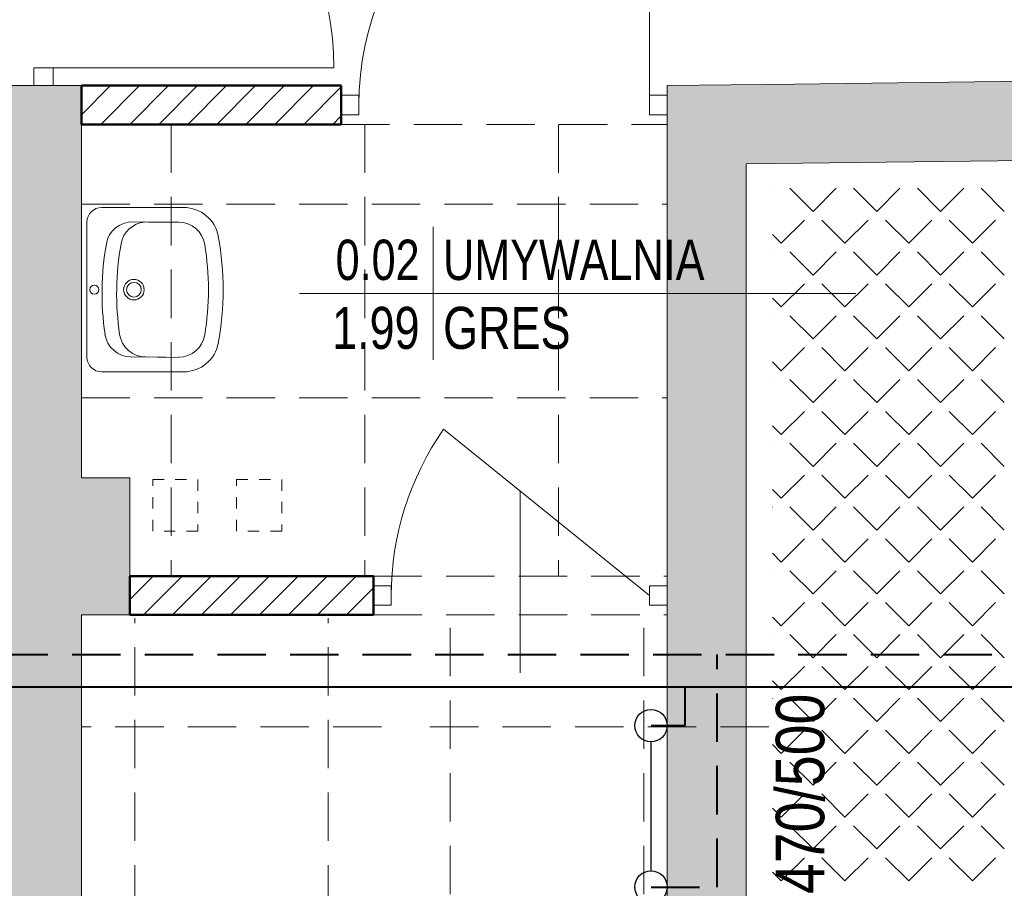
# Model space of a CAD drawing. Header units: millimetres. Extents: x -23540 to 53212, y -37964 to 41185.
# Tile 31 of 203: x -15519 to -15214, y -30304 to -30035. Entities that reach past the tile are written whole.
import ezdxf
from ezdxf.enums import TextEntityAlignment as Align

# ---------------------------------------------------------------- set-up
doc = ezdxf.new("R2010")
doc.units = ezdxf.units.MM
for name, pattern in [('0.5_0.5', [1, 0.5, -0.5]), ('DASHED', [0.75, 0.5, -0.25]), ('DASHEDX2', [1.5, 1, -0.5])]:
    doc.linetypes.add(name, pattern=pattern)
doc.layers.get('0').update_dxf_attribs({"lineweight": 18})
for name, color, linetype, lineweight in [('BA_met', 7, 'Continuous', 18), ('Cienka', 7, 'Continuous', 18), ('mm_CO_opisy', 5, 'Continuous', 9), ('mm_CO_rury', 84, 'Continuous', 40), ('mm_grzejniki', 30, 'Continuous', 30), ('PG_PRZERYWANE_ŚREDNIE', 1, 'DASHEDX2', 18), ('PG_WIDOKOWE_CIENKIE', 1, 'Continuous', 18), ('PG_ŚCIANY_DZIAŁOWE', 3, 'Continuous', 18), ('PG_ŚCIANY_SŁUPY', 4, 'Continuous', 18), ('WYPOSAŻENIE GARAŻU', 253, 'Continuous', 5)]:
    doc.layers.add(name, color=color, linetype=linetype, lineweight=lineweight)
doc.styles.add('ROMANS', font='bikromsw.shx', dxfattribs={"width": 0.8})
doc.styles.get("Standard").update_dxf_attribs({"font": 'arial.ttf'})

# ---------------------------------------------------------------- blocks, each defined once
blk = doc.blocks.new('jamb')
blk.add_lwpolyline([(-0.5, -0.5), (-0.5, 0.5), (0.5, 0.5), (0.5, -0.5)], close=True)
blk = doc.blocks.new('bikmet')
blk.add_line((0, 1.65), (0, -1.65))
at = {"style": 'ROMANS', "width": 0.8}
blk.add_attdef('NRPOM', text='', height=1, dxfattribs=at).set_placement((-0.333, 0.333), align=Align.RIGHT)
blk.add_attdef('NWAPOM', (0.25, 0.333), '', height=1, dxfattribs=at)
blk.add_attdef('RAREA', text='', height=1.042, dxfattribs=at).set_placement((-0.333, -0.333), align=Align.TOP_RIGHT)
blk.add_attdef('PODLOGA', text='', height=1.042, dxfattribs=at).set_placement((0.25, -0.333), align=Align.TOP_LEFT)

msp = doc.modelspace()

# ---------------------------------------------------------------- hatches: boundary and pattern name
at = {"layer": 'PG_ŚCIANY_DZIAŁOWE', "true_color": 0x636466, "transparency": 33554610}
h = msp.add_hatch(color=251, dxfattribs=at)
h.dxf.hatch_style = 1
h.paths.add_polyline_path([(-15517.04, -30049.45), (-15512.04, -30049.45), (-15512.04, -30054.95), (-15517.04, -30054.95)])
h.paths.add_polyline_path([(-15523.79, -29953.95), (-15500.29, -29953.95), (-15500.29, -29620.95), (-15460.29, -29620.95), (-15460.29, -29606.95), (-15419.79, -29606.95), (-15419.79, -29549.69), (-15472.79, -29549.69), (-15472.79, -29420.69), (-15523.79, -29420.69)])
h.paths.add_polyline_path([(-15500.29, -30054.95), (-15512.04, -30054.95), (-15512.04, -30049.45), (-15517.04, -30049.45), (-15517.04, -30054.95), (-15523.79, -30054.95), (-15523.79, -31008.69), (-15328.66, -31008.69), (-15328.66, -31048.45), (-15308.79, -31048.45), (-15308.79, -31231.69), (-15023.79, -31231.69), (-15023.79, -31216.69), (-15293.79, -31216.69), (-15293.79, -31008.69), (-14905.79, -31008.69), (-14905.79, -31231.69), (-14866.79, -31231.69), (-14866.79, -31234.69), (-14736.74, -31234.69), (-14697.79, -31234.69), (-14660.86, -31204.69), (-14855.29, -31204.69), (-14855.29, -30983.69), (-15500.29, -30983.69), (-15500.29, -30422.95), (-15318.79, -30422.95), (-15318.79, -30401.45), (-15500.29, -30401.45), (-15500.29, -30218.95), (-15485.29, -30218.95), (-15485.29, -30176.45), (-15500.29, -30176.45)])
h = msp.add_hatch(color=251, dxfattribs=at)
h.dxf.hatch_style = 1
h.paths.add_polyline_path([(-14855.29, -30049.33), (-14855.29, -30041.7), (-14906.29, -30041.7), (-14906.29, -30049.95), (-15159.29, -30053.01), (-15279.29, -30054.47), (-15318.79, -30054.95), (-15318.79, -30401.45), (-15318.79, -30422.95), (-15294.29, -30422.95), (-15294.29, -30079.15), (-15159.29, -30077.51), (-14855.29, -30073.83)])

# ---------------------------------------------------------------- linework, layer by layer
at = {"color": 251, "true_color": 0x636466, "extrusion": (0, 0, -1)}
for p, q in [((-15324.29, -30060.95), (-15324.29, -29970.95)), ((-15512.04, -30049.45), (-15422.04, -30049.45)), ((-15324.29, -30212.95), (-15388.05, -30161.38)), ((-15364.29, -30180.35), (-15364.29, -30236.84))]:
    msp.add_line(p, q, dxfattribs=at)
at = {"color": 251, "true_color": 0x636466}
for p, q in [((-15509.04, -30049.45), (-15515.04, -30049.45)), ((-15515.04, -30049.45), (-15515.04, -30054.95)), ((-15509.04, -30054.95), (-15509.04, -30049.45)), ((-15515.04, -30054.95), (-15509.04, -30054.95)), ((-15419.79, -30057.95), (-15419.79, -30063.95)), ((-15414.29, -30057.95), (-15419.79, -30057.95)), ((-15414.29, -30063.95), (-15414.29, -30057.95)), ((-15324.29, -30057.95), (-15324.29, -30063.95)), ((-15318.79, -30057.95), (-15324.29, -30057.95)), ((-15318.79, -30063.95), (-15318.79, -30057.95)), ((-15419.79, -30063.95), (-15414.29, -30063.95)), ((-15324.29, -30063.95), (-15318.79, -30063.95)), ((-15409.79, -30215.95), (-15409.79, -30209.95)), ((-15409.79, -30209.95), (-15404.29, -30209.95)), ((-15404.29, -30209.95), (-15404.29, -30215.95)), ((-15404.29, -30215.95), (-15409.79, -30215.95))]:
    msp.add_line(p, q, dxfattribs=at)
at = {"color": 251, "lineweight": 20, "true_color": 0x636466}
for p, q in [((-15279.29, -30054.47), (-15159.29, -30053.01)), ((-15279.29, -30054.47), (-15318.79, -30054.95)), ((-15159.29, -30077.51), (-15294.29, -30079.15)), ((-15409.79, -30218.95), (-15409.79, -30206.95)), ((-15318.79, -30218.95), (-15318.79, -30206.95))]:
    msp.add_line(p, q, dxfattribs=at)
at = {"color": 251, "linetype": 'Continuous', "lineweight": 20, "true_color": 0x636466}
for p, q in [((-15286.18, -30086.74), (-15286.15, -30086.71)), ((-15273.58, -30093.9), (-15280.76, -30086.71)), ((-15273.58, -30093.9), (-15266.4, -30086.71)), ((-15253.82, -30093.9), (-15261.01, -30086.71)), ((-15253.82, -30093.9), (-15246.64, -30086.71)), ((-15234.07, -30093.9), (-15241.25, -30086.71)), ((-15234.07, -30093.9), (-15226.88, -30086.71)), ((-15214.31, -30093.9), (-15221.49, -30086.71)), ((-15283.46, -30103.77), (-15276.27, -30096.59)), ((-15263.7, -30103.77), (-15270.89, -30096.59)), ((-15263.7, -30103.77), (-15256.52, -30096.59)), ((-15243.94, -30103.77), (-15251.13, -30096.59)), ((-15243.94, -30103.77), (-15236.76, -30096.59)), ((-15224.19, -30103.77), (-15231.37, -30096.59)), ((-15224.19, -30103.77), (-15217, -30096.59)), ((-15283.46, -30103.77), (-15286.18, -30101.05)), ((-15286.18, -30106.49), (-15286.15, -30106.47)), ((-15273.58, -30113.65), (-15280.76, -30106.47)), ((-15273.58, -30113.65), (-15266.4, -30106.47)), ((-15253.82, -30113.65), (-15261.01, -30106.47)), ((-15253.82, -30113.65), (-15246.64, -30106.47)), ((-15234.07, -30113.65), (-15241.25, -30106.47)), ((-15234.07, -30113.65), (-15226.88, -30106.47)), ((-15214.31, -30113.65), (-15221.49, -30106.47)), ((-15283.46, -30123.53), (-15276.27, -30116.35)), ((-15263.7, -30123.53), (-15270.89, -30116.35)), ((-15263.7, -30123.53), (-15256.52, -30116.35)), ((-15243.94, -30123.53), (-15251.13, -30116.35)), ((-15243.94, -30123.53), (-15236.76, -30116.35)), ((-15224.19, -30123.53), (-15231.37, -30116.35)), ((-15224.19, -30123.53), (-15217, -30116.35)), ((-15283.46, -30123.53), (-15286.18, -30120.81)), ((-15286.18, -30126.25), (-15286.15, -30126.22)), ((-15273.58, -30133.41), (-15280.76, -30126.22)), ((-15273.58, -30133.41), (-15266.4, -30126.22)), ((-15253.82, -30133.41), (-15261.01, -30126.22)), ((-15253.82, -30133.41), (-15246.64, -30126.22)), ((-15234.07, -30133.41), (-15241.25, -30126.22)), ((-15234.07, -30133.41), (-15226.88, -30126.22)), ((-15214.31, -30133.41), (-15221.49, -30126.22)), ((-15283.46, -30143.29), (-15276.27, -30136.1)), ((-15263.7, -30143.29), (-15270.89, -30136.1)), ((-15263.7, -30143.29), (-15256.52, -30136.1)), ((-15243.94, -30143.29), (-15251.13, -30136.1)), ((-15243.94, -30143.29), (-15236.76, -30136.1)), ((-15224.19, -30143.29), (-15231.37, -30136.1)), ((-15224.19, -30143.29), (-15217, -30136.1)), ((-15283.46, -30143.29), (-15286.18, -30140.57)), ((-15286.18, -30146.01), (-15286.15, -30145.98)), ((-15273.58, -30153.17), (-15280.76, -30145.98)), ((-15273.58, -30153.17), (-15266.4, -30145.98)), ((-15253.82, -30153.17), (-15261.01, -30145.98)), ((-15253.82, -30153.17), (-15246.64, -30145.98)), ((-15234.07, -30153.17), (-15241.25, -30145.98)), ((-15234.07, -30153.17), (-15226.88, -30145.98)), ((-15214.31, -30153.17), (-15221.49, -30145.98)), ((-15283.46, -30163.04), (-15276.27, -30155.86)), ((-15263.7, -30163.04), (-15270.89, -30155.86)), ((-15263.7, -30163.04), (-15256.52, -30155.86)), ((-15243.94, -30163.04), (-15251.13, -30155.86)), ((-15243.94, -30163.04), (-15236.76, -30155.86)), ((-15224.19, -30163.04), (-15231.37, -30155.86)), ((-15224.19, -30163.04), (-15217, -30155.86)), ((-15283.46, -30163.04), (-15286.18, -30160.32)), ((-15286.18, -30165.76), (-15286.15, -30165.74)), ((-15273.58, -30172.92), (-15280.76, -30165.74)), ((-15273.58, -30172.92), (-15266.4, -30165.74)), ((-15253.82, -30172.92), (-15261.01, -30165.74)), ((-15253.82, -30172.92), (-15246.64, -30165.74)), ((-15234.07, -30172.92), (-15241.25, -30165.74)), ((-15234.07, -30172.92), (-15226.88, -30165.74)), ((-15214.31, -30172.92), (-15221.49, -30165.74)), ((-15283.46, -30182.8), (-15276.27, -30175.62)), ((-15263.7, -30182.8), (-15270.89, -30175.62)), ((-15263.7, -30182.8), (-15256.52, -30175.62)), ((-15243.94, -30182.8), (-15251.13, -30175.62)), ((-15243.94, -30182.8), (-15236.76, -30175.62)), ((-15224.19, -30182.8), (-15231.37, -30175.62)), ((-15224.19, -30182.8), (-15217, -30175.62)), ((-15283.46, -30182.8), (-15286.18, -30180.08)), ((-15286.18, -30185.52), (-15286.15, -30185.49)), ((-15273.58, -30192.68), (-15280.76, -30185.49)), ((-15273.58, -30192.68), (-15266.4, -30185.49)), ((-15253.82, -30192.68), (-15261.01, -30185.49)), ((-15253.82, -30192.68), (-15246.64, -30185.49)), ((-15234.07, -30192.68), (-15241.25, -30185.49)), ((-15234.07, -30192.68), (-15226.88, -30185.49)), ((-15214.31, -30192.68), (-15221.49, -30185.49)), ((-15283.46, -30202.56), (-15276.27, -30195.37)), ((-15263.7, -30202.56), (-15270.89, -30195.37)), ((-15263.7, -30202.56), (-15256.52, -30195.37)), ((-15243.94, -30202.56), (-15251.13, -30195.37)), ((-15243.94, -30202.56), (-15236.76, -30195.37)), ((-15224.19, -30202.56), (-15231.37, -30195.37)), ((-15224.19, -30202.56), (-15217, -30195.37)), ((-15283.46, -30202.56), (-15286.18, -30199.84)), ((-15286.18, -30205.28), (-15286.15, -30205.25)), ((-15273.58, -30212.44), (-15280.76, -30205.25)), ((-15273.58, -30212.44), (-15266.4, -30205.25)), ((-15253.82, -30212.44), (-15261.01, -30205.25)), ((-15253.82, -30212.44), (-15246.64, -30205.25)), ((-15234.07, -30212.44), (-15241.25, -30205.25)), ((-15234.07, -30212.44), (-15226.88, -30205.25)), ((-15214.31, -30212.44), (-15221.49, -30205.25)), ((-15283.46, -30222.31), (-15276.27, -30215.13)), ((-15263.7, -30222.31), (-15270.89, -30215.13)), ((-15263.7, -30222.31), (-15256.52, -30215.13)), ((-15243.94, -30222.31), (-15251.13, -30215.13)), ((-15243.94, -30222.31), (-15236.76, -30215.13)), ((-15224.19, -30222.31), (-15231.37, -30215.13)), ((-15224.19, -30222.31), (-15217, -30215.13)), ((-15283.46, -30222.31), (-15286.18, -30219.59)), ((-15286.18, -30225.03), (-15286.15, -30225.01)), ((-15273.58, -30232.19), (-15280.76, -30225.01)), ((-15273.58, -30232.19), (-15266.4, -30225.01)), ((-15253.82, -30232.19), (-15261.01, -30225.01)), ((-15253.82, -30232.19), (-15246.64, -30225.01)), ((-15234.07, -30232.19), (-15241.25, -30225.01)), ((-15234.07, -30232.19), (-15226.88, -30225.01)), ((-15214.31, -30232.19), (-15221.49, -30225.01)), ((-15283.46, -30242.07), (-15276.27, -30234.89)), ((-15263.7, -30242.07), (-15270.89, -30234.89)), ((-15263.7, -30242.07), (-15256.52, -30234.89)), ((-15243.94, -30242.07), (-15251.13, -30234.89)), ((-15243.94, -30242.07), (-15236.76, -30234.89)), ((-15224.19, -30242.07), (-15231.37, -30234.89)), ((-15224.19, -30242.07), (-15217, -30234.89)), ((-15283.46, -30242.07), (-15286.18, -30239.35)), ((-15286.18, -30244.79), (-15286.15, -30244.76)), ((-15273.58, -30251.95), (-15280.76, -30244.76)), ((-15273.58, -30251.95), (-15266.4, -30244.76)), ((-15253.82, -30251.95), (-15261.01, -30244.76)), ((-15253.82, -30251.95), (-15246.64, -30244.76)), ((-15234.07, -30251.95), (-15241.25, -30244.76)), ((-15234.07, -30251.95), (-15226.88, -30244.76)), ((-15214.31, -30251.95), (-15221.49, -30244.76)), ((-15283.46, -30261.83), (-15276.27, -30254.64)), ((-15263.7, -30261.83), (-15270.89, -30254.64)), ((-15263.7, -30261.83), (-15256.52, -30254.64)), ((-15243.94, -30261.83), (-15251.13, -30254.64)), ((-15243.94, -30261.83), (-15236.76, -30254.64)), ((-15224.19, -30261.83), (-15231.37, -30254.64)), ((-15224.19, -30261.83), (-15217, -30254.64)), ((-15283.46, -30261.83), (-15286.18, -30259.11)), ((-15286.18, -30264.55), (-15286.15, -30264.52)), ((-15273.58, -30271.7), (-15280.76, -30264.52)), ((-15273.58, -30271.7), (-15266.4, -30264.52)), ((-15253.82, -30271.7), (-15261.01, -30264.52)), ((-15253.82, -30271.7), (-15246.64, -30264.52)), ((-15234.07, -30271.7), (-15241.25, -30264.52)), ((-15234.07, -30271.7), (-15226.88, -30264.52)), ((-15214.31, -30271.7), (-15221.49, -30264.52)), ((-15283.46, -30281.58), (-15276.27, -30274.4)), ((-15263.7, -30281.58), (-15270.89, -30274.4)), ((-15263.7, -30281.58), (-15256.52, -30274.4)), ((-15243.94, -30281.58), (-15251.13, -30274.4)), ((-15243.94, -30281.58), (-15236.76, -30274.4)), ((-15224.19, -30281.58), (-15231.37, -30274.4)), ((-15224.19, -30281.58), (-15217, -30274.4)), ((-15283.46, -30281.58), (-15286.18, -30278.86)), ((-15286.18, -30284.3), (-15286.15, -30284.28)), ((-15273.58, -30291.46), (-15280.76, -30284.28)), ((-15273.58, -30291.46), (-15266.4, -30284.28)), ((-15253.82, -30291.46), (-15261.01, -30284.28)), ((-15253.82, -30291.46), (-15246.64, -30284.28)), ((-15234.07, -30291.46), (-15241.25, -30284.28)), ((-15234.07, -30291.46), (-15226.88, -30284.28)), ((-15214.31, -30291.46), (-15221.49, -30284.28)), ((-15283.46, -30301.34), (-15276.27, -30294.16)), ((-15263.7, -30301.34), (-15270.89, -30294.16)), ((-15263.7, -30301.34), (-15256.52, -30294.16)), ((-15243.94, -30301.34), (-15251.13, -30294.16)), ((-15243.94, -30301.34), (-15236.76, -30294.16)), ((-15224.19, -30301.34), (-15231.37, -30294.16)), ((-15224.19, -30301.34), (-15217, -30294.16)), ((-15283.46, -30301.34), (-15286.18, -30298.62))]:
    msp.add_line(p, q, dxfattribs=at)
at = {"color": 251, "true_color": 0x636466, "extrusion": (0, 0, -1)}
for centre, start, end in [((15512.04, -30049.45), 90, 180), ((15324.29, -30060.95), 0, 90), ((15314.29, -30212.95), 0, 34.9595)]:
    msp.add_arc(centre, 90, start, end, dxfattribs=at)
at = {"layer": 'BA_met', "color": 251, "true_color": 0x636466}
msp.add_line((-15432.75, -30119.33), (-15260.33, -30119.33), dxfattribs=at)
at = {"layer": 'Cienka', "color": 251, "true_color": 0x636466}
for p, q in [((-15500.29, -30054.95), (-15523.79, -30054.95)), ((-15318.79, -30054.95), (-15318.79, -30066.95)), ((-15500.29, -30066.95), (-15500.29, -30176.45)), ((-15318.79, -30176.45), (-15318.79, -30188.45))]:
    msp.add_line(p, q, dxfattribs=at)
at = {"layer": 'mm_CO_rury', "linetype": 'DASHED', "ltscale": 30}
for p, q in [((-15525.65, -30231.25), (-14925.69, -30231.25)), ((-15303.25, -30303.24), (-15303.25, -30231.25)), ((-15323.79, -30303.24), (-15303.25, -30303.24))]:
    msp.add_line(p, q, dxfattribs=at)
at = {"layer": 'mm_CO_rury'}
for p, q in [((-15525.65, -30241.25), (-14915.69, -30241.25)), ((-15313.25, -30253.24), (-15313.25, -30241.25)), ((-15323.79, -30253.24), (-15313.25, -30253.24))]:
    msp.add_line(p, q, dxfattribs=at)
at = {"layer": 'mm_grzejniki'}
msp.add_line((-15323.79, -30298.24), (-15323.79, -30258.24), dxfattribs=at)
for centre in [(-15323.79, -30253.24), (-15323.79, -30303.24)]:
    msp.add_circle(centre, 5, dxfattribs=at)
at = {"layer": 'PG_PRZERYWANE_ŚREDNIE', "color": 251, "lineweight": 15, "ltscale": 15, "true_color": 0x636466}
for p, q in [((-15472.5, -30066.95), (-15472.5, -30206.95)), ((-15419.79, -30066.95), (-15318.79, -30066.95)), ((-15412.5, -30066.95), (-15412.5, -30206.95)), ((-15352.5, -30066.95), (-15352.5, -30206.95)), ((-15500.29, -30091.7), (-15318.79, -30091.7)), ((-15500.29, -30151.7), (-15318.79, -30151.7)), ((-15409.79, -30206.95), (-15318.79, -30206.95)), ((-15483.79, -30401.45), (-15483.79, -30219.95)), ((-15423.79, -30401.45), (-15423.79, -30219.95)), ((-15409.79, -30218.95), (-15318.79, -30218.95)), ((-15386.03, -30372.93), (-15386.03, -30219.95)), ((-15326.03, -30372.93), (-15326.03, -30219.95)), ((-15407.29, -30253.65), (-15500.29, -30253.65)), ((-15287.29, -30253.65), (-15399.29, -30253.65))]:
    msp.add_line(p, q, dxfattribs=at)
at = {"layer": 'PG_WIDOKOWE_CIENKIE', "color": 251, "linetype": 'Continuous', "lineweight": 18, "true_color": 0x636466}
for p, q in [((-15500.29, -30055.03), (-15500.21, -30054.95)), ((-15500.29, -30064.01), (-15491.23, -30054.95)), ((-15494.25, -30066.95), (-15482.25, -30054.95)), ((-15485.27, -30066.95), (-15473.27, -30054.95)), ((-15476.29, -30066.95), (-15464.29, -30054.95)), ((-15467.31, -30066.95), (-15455.31, -30054.95)), ((-15458.33, -30066.95), (-15446.33, -30054.95)), ((-15449.35, -30066.95), (-15437.35, -30054.95)), ((-15440.37, -30066.95), (-15428.37, -30054.95)), ((-15431.39, -30066.95), (-15419.79, -30055.35)), ((-15422.41, -30066.95), (-15419.79, -30064.33)), ((-15485.29, -30214.21), (-15478.03, -30206.95)), ((-15481.05, -30218.95), (-15469.05, -30206.95)), ((-15472.07, -30218.95), (-15460.07, -30206.95)), ((-15463.09, -30218.95), (-15451.09, -30206.95)), ((-15454.11, -30218.95), (-15442.11, -30206.95)), ((-15445.13, -30218.95), (-15433.13, -30206.95)), ((-15436.15, -30218.95), (-15424.15, -30206.95)), ((-15427.17, -30218.95), (-15415.17, -30206.95)), ((-15418.19, -30218.95), (-15409.79, -30210.55))]:
    msp.add_line(p, q, dxfattribs=at)
at = {"layer": 'PG_WIDOKOWE_CIENKIE', "color": 251, "lineweight": 50, "true_color": 0x636466}
for p, q in [((-15419.79, -30054.95), (-15500.29, -30054.95)), ((-15500.29, -30054.95), (-15500.29, -30054.95)), ((-15500.29, -30054.95), (-15419.79, -30054.95)), ((-15500.29, -30054.95), (-15419.79, -30054.95)), ((-15500.29, -30066.95), (-15500.29, -30054.95)), ((-15419.79, -30066.95), (-15419.79, -30054.95)), ((-15419.79, -30054.95), (-15419.79, -30054.95)), ((-15419.79, -30054.95), (-15419.79, -30066.95)), ((-15419.79, -30066.95), (-15500.29, -30066.95)), ((-15500.29, -30066.95), (-15500.29, -30066.95)), ((-15500.29, -30066.95), (-15419.79, -30066.95)), ((-15419.79, -30066.95), (-15500.29, -30066.95)), ((-15419.79, -30066.95), (-15419.79, -30066.95)), ((-15485.29, -30206.95), (-15409.79, -30206.95)), ((-15485.29, -30218.95), (-15485.29, -30206.95)), ((-15409.79, -30206.95), (-15409.79, -30218.95)), ((-15409.79, -30206.95), (-15409.79, -30218.95)), ((-15485.29, -30218.95), (-15409.79, -30218.95)), ((-15409.79, -30218.95), (-15485.29, -30218.95))]:
    msp.add_line(p, q, dxfattribs=at)
at = {"layer": 'PG_WIDOKOWE_CIENKIE', "color": 251, "lineweight": 18, "true_color": 0x636466}
for p, q in [((-15468.6, -30092.71), (-15494.02, -30092.71)), ((-15498.57, -30097.26), (-15498.57, -30139.07)), ((-15484.37, -30097.18), (-15479.03, -30097.26)), ((-15481.3, -30097.23), (-15481.3, -30097.31)), ((-15470.14, -30097.26), (-15479.48, -30097.26)), ((-15485.01, -30138.99), (-15479.67, -30139.07)), ((-15481.3, -30138.96), (-15481.3, -30139.05)), ((-15480.48, -30139.01), (-15470.14, -30139.17)), ((-15479.48, -30139.03), (-15479.48, -30139.07)), ((-15474.14, -30139.07), (-15476.77, -30139.07)), ((-15476.77, -30139.07), (-15476.77, -30139.07)), ((-15476.75, -30139.07), (-15476.75, -30139.07)), ((-15476.03, -30139.07), (-15476.03, -30139.13)), ((-15474.95, -30139.07), (-15474.95, -30139.1)), ((-15468.6, -30143.62), (-15494.02, -30143.62))]:
    msp.add_line(p, q, dxfattribs=at)
at = {"layer": 'PG_WIDOKOWE_CIENKIE', "color": 251, "linetype": '0.5_0.5', "ltscale": 7, "true_color": 0x636466}
for p, q in [((-15478.19, -30176.95), (-15464.19, -30176.95)), ((-15478.19, -30192.95), (-15478.19, -30176.95)), ((-15464.19, -30176.95), (-15464.19, -30192.95)), ((-15452.19, -30176.95), (-15438.19, -30176.95)), ((-15452.19, -30192.95), (-15452.19, -30176.95)), ((-15438.19, -30176.95), (-15438.19, -30192.95)), ((-15464.19, -30192.95), (-15478.19, -30192.95)), ((-15438.19, -30192.95), (-15452.19, -30192.95))]:
    msp.add_line(p, q, dxfattribs=at)
at = {"layer": 'PG_WIDOKOWE_CIENKIE', "color": 251, "lineweight": 18, "true_color": 0x636466}
for centre, radius in [((-15496.3, -30118.17), 1.36), ((-15484.02, -30118.17), 3.18), ((-15484.02, -30118.17), 2.27)]:
    msp.add_circle(centre, radius, dxfattribs=at)
for centre, radius, start, end in [((-15494.02, -30097.26), 4.55, 90, 180), ((-15468.6, -30103.62), 10.91, 10.2403, 90), ((-15484.5, -30105.36), 8.18, 89.1253, 169.9711), ((-15479.97, -30105.38), 8.18, 95.2076, 169.9711), ((-15470.14, -30105.44), 8.18, 9.1541, 90), ((-15549.11, -30118.17), 92.72, 349.7597, 10.2403), ((-15405.73, -30119.29), 88.17, 169.9711, 188.2794), ((-15401.2, -30119.31), 88.17, 169.9711, 188.2794), ((-15549.11, -30118.17), 88.17, 350.8459, 9.1541), ((-15484.89, -30130.81), 8.18, 188.2794, 269.1253), ((-15480.35, -30130.83), 8.18, 188.2794, 269.1253), ((-15470.14, -30130.89), 8.18, 270, 350.8459), ((-15468.6, -30132.71), 10.91, 270, 349.7597), ((-15494.02, -30139.07), 4.55, 180, 270)]:
    msp.add_arc(centre, radius, start, end, dxfattribs=at)
at = {"layer": 'PG_ŚCIANY_DZIAŁOWE', "color": 251, "true_color": 0x636466}
for p, q in [((-15500.29, -30054.95), (-15500.29, -30176.45)), ((-15318.79, -30401.45), (-15318.79, -30054.95)), ((-15500.29, -30176.45), (-15485.29, -30176.45)), ((-15485.29, -30218.95), (-15485.29, -30176.45)), ((-15485.29, -30206.95), (-15409.79, -30206.95)), ((-15500.29, -30218.95), (-15500.29, -30401.45)), ((-15500.29, -30218.95), (-15485.29, -30218.95))]:
    msp.add_line(p, q, dxfattribs=at)
at = {"layer": 'PG_ŚCIANY_SŁUPY', "color": 251, "true_color": 0x636466}
msp.add_line((-15294.29, -30422.95), (-15294.29, -30079.15), dxfattribs=at)

# ---------------------------------------------------------------- block references
at = {"layer": 'BA_met', "color": 251, "true_color": 0x636466, "xscale": 12.5, "yscale": 12.5, "zscale": 12.5}
msp.add_blockref('bikmet', (-15391.33, -30119.33), dxfattribs=at).add_auto_attribs({'NRPOM': '0.02', 'NWAPOM': 'UMYWALNIA', 'RAREA': '1.99', 'PODLOGA': 'GRES'})
at = {"layer": 'WYPOSAŻENIE GARAŻU', "color": 251, "true_color": 0x636466, "xscale": 5.5, "yscale": 5.999999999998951, "zscale": 5.5, "rotation": 180}
msp.add_blockref('jamb', (-15321.54, -30212.95), dxfattribs=at)

# ---------------------------------------------------------------- texts
at = {"layer": 'mm_CO_opisy', "insert": (-15285.11, -30393.31), "char_height": 15, "attachment_point": 1, "rotation": 90}
msp.add_mtext_dynamic_manual_height_columns('\\fArial Narrow|b0|i0|c238|p34;SAN1505/1470/500\\PQ=733W\\P', width=136.2183, gutter_width=0, heights=[73.13], dxfattribs=at)

doc.saveas('drawing.dxf')
